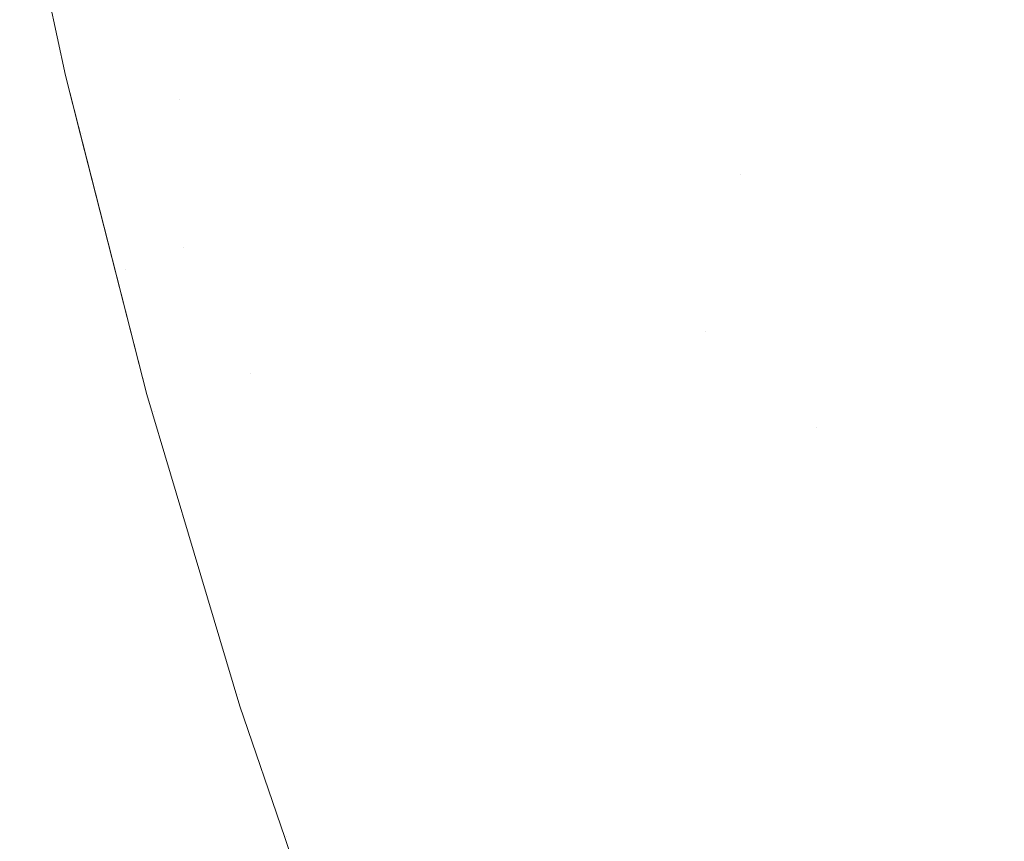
# Model space of a CAD drawing. Header units: centimetres. Extents: x -21.6 to 22.7, y 3.4 to 5.2.
# Tile 16 of 256: x -21.584 to -21.5703, y 3.4624 to 3.4738. Entities that reach past the tile are written whole.
import ezdxf

# ---------------------------------------------------------------- set-up
doc = ezdxf.new("R2010")
doc.units = ezdxf.units.CM
doc.header["$LTSCALE"] = 2.54
doc.layers.add('Lucido design-1', color=7, linetype='Continuous')

# ---------------------------------------------------------------- blocks, each defined once
blk = doc.blocks.new('Gruppo-4-1')
at = {"color": 7, "linetype": 'Continuous', "lineweight": 9}
for points, invisible_edges in [([(-21.57944, 3.477404, -1872.948903), (-21.57859, 3.477659, -1872.95174), (-21.577793, 3.474114, -1872.95174), (-21.578634, 3.473819, -1872.948903)], 15), ([(-21.57944, 3.477404, -1872.282125), (-21.580224, 3.477169, -1872.285009), (-21.57941, 3.473547, -1872.285009), (-21.578634, 3.473819, -1872.282125)], 15), ([(-21.578634, 3.473819, -1872.948903), (-21.57941, 3.473547, -1872.946019), (-21.580224, 3.477169, -1872.946019), (-21.57944, 3.477404, -1872.948903)], 15), ([(-21.580118, 3.473298, -1872.287934), (-21.57941, 3.473547, -1872.285009), (-21.580224, 3.477169, -1872.285009), (-21.58094, 3.476954, -1872.287934)], 15), ([(-21.58094, 3.476954, -1872.943094), (-21.580224, 3.477169, -1872.946019), (-21.57941, 3.473547, -1872.946019), (-21.580118, 3.473298, -1872.943094)], 15), ([(-21.58094, 3.476954, -1872.287934), (-21.581586, 3.47676, -1872.290899), (-21.580758, 3.473074, -1872.290899), (-21.580118, 3.473298, -1872.287934)], 15), ([(-21.580118, 3.473298, -1872.943094), (-21.580758, 3.473074, -1872.940129), (-21.581586, 3.47676, -1872.940129), (-21.58094, 3.476954, -1872.943094)], 15), ([(-21.581326, 3.472874, -1872.293898), (-21.580758, 3.473074, -1872.290899), (-21.581586, 3.47676, -1872.290899), (-21.582161, 3.476588, -1872.293898)], 15), ([(-21.582161, 3.476588, -1872.93713), (-21.581586, 3.47676, -1872.940129), (-21.580758, 3.473074, -1872.940129), (-21.581326, 3.472874, -1872.93713)], 15), ([(-21.570287, 3.476748, -1872.260948), (-21.571515, 3.476317, -1872.263387), (-21.570653, 3.473011, -1872.263387), (-21.569441, 3.473502, -1872.260948)], 15), ([(-21.569441, 3.473502, -1872.97008), (-21.570653, 3.473011, -1872.967641), (-21.571515, 3.476317, -1872.967641), (-21.570287, 3.476748, -1872.97008)], 15), ([(-21.582161, 3.476588, -1872.293898), (-21.582662, 3.476437, -1872.296927), (-21.581822, 3.4727, -1872.296927), (-21.581326, 3.472874, -1872.293898)], 15), ([(-21.581326, 3.472874, -1872.93713), (-21.581822, 3.4727, -1872.934101), (-21.582662, 3.476437, -1872.934101), (-21.582161, 3.476588, -1872.93713)], 15), ([(-21.582245, 3.472552, -1872.299984), (-21.581822, 3.4727, -1872.296927), (-21.582662, 3.476437, -1872.296927), (-21.583089, 3.476309, -1872.299984)], 15), ([(-21.583089, 3.476309, -1872.931044), (-21.582662, 3.476437, -1872.934101), (-21.581822, 3.4727, -1872.934101), (-21.582245, 3.472552, -1872.931044)], 15), ([(-21.583089, 3.476309, -1872.299984), (-21.58344, 3.476204, -1872.303063), (-21.582592, 3.47243, -1872.303063), (-21.582245, 3.472552, -1872.299984)], 15), ([(-21.582245, 3.472552, -1872.931044), (-21.582592, 3.47243, -1872.927965), (-21.58344, 3.476204, -1872.927965), (-21.583089, 3.476309, -1872.931044)], 15), ([(-21.571818, 3.47254, -1872.26589), (-21.570653, 3.473011, -1872.263387), (-21.571515, 3.476317, -1872.263387), (-21.572695, 3.475903, -1872.26589)], 15), ([(-21.572695, 3.475903, -1872.965138), (-21.571515, 3.476317, -1872.967641), (-21.570653, 3.473011, -1872.967641), (-21.571818, 3.47254, -1872.965138)], 15), ([(-21.583714, 3.476122, -1872.30616), (-21.58391, 3.476063, -1872.30927), (-21.583057, 3.472267, -1872.30927), (-21.582863, 3.472335, -1872.30616)], 15), ([(-21.582863, 3.472335, -1872.924868), (-21.583057, 3.472267, -1872.921758), (-21.58391, 3.476063, -1872.921758), (-21.583714, 3.476122, -1872.924868)], 15), ([(-21.582863, 3.472335, -1872.30616), (-21.582592, 3.47243, -1872.303063), (-21.58344, 3.476204, -1872.303063), (-21.583714, 3.476122, -1872.30616)], 15), ([(-21.583714, 3.476122, -1872.924868), (-21.58344, 3.476204, -1872.927965), (-21.582592, 3.47243, -1872.927965), (-21.582863, 3.472335, -1872.924868)], 15), ([(-21.584028, 3.476027, -1872.31239), (-21.584047, 3.47602, -1872.315514), (-21.58341, 3.473041, -1872.315514)], 9), ([(-21.58341, 3.473041, -1872.915514), (-21.584047, 3.47602, -1872.915514), (-21.584028, 3.476027, -1872.918638)], 10), ([(-21.584047, 3.47602, -1872.915514), (-21.58341, 3.473041, -1872.915514), (-21.58341, 3.473041, -1872.315514), (-21.584047, 3.47602, -1872.315514)], 10), ([(-21.583174, 3.472226, -1872.31239), (-21.583057, 3.472267, -1872.30927), (-21.58391, 3.476063, -1872.30927), (-21.584028, 3.476027, -1872.31239)], 15), ([(-21.584028, 3.476027, -1872.918638), (-21.58391, 3.476063, -1872.921758), (-21.583057, 3.472267, -1872.921758), (-21.583174, 3.472226, -1872.918638)], 15), ([(-21.58341, 3.473041, -1872.315514), (-21.583174, 3.472226, -1872.31239), (-21.584028, 3.476027, -1872.31239)], 11), ([(-21.584028, 3.476027, -1872.918638), (-21.583174, 3.472226, -1872.918638), (-21.58341, 3.473041, -1872.915514)], 11), ([(-21.572695, 3.475903, -1872.26589), (-21.573826, 3.475506, -1872.268455), (-21.572934, 3.472088, -1872.268455), (-21.571818, 3.47254, -1872.26589)], 15), ([(-21.571818, 3.47254, -1872.965138), (-21.572934, 3.472088, -1872.962573), (-21.573826, 3.475506, -1872.962573), (-21.572695, 3.475903, -1872.965138)], 15), ([(-21.573998, 3.471658, -1872.27108), (-21.572934, 3.472088, -1872.268455), (-21.573826, 3.475506, -1872.268455), (-21.574903, 3.475128, -1872.27108)], 15), ([(-21.574903, 3.475128, -1872.959948), (-21.573826, 3.475506, -1872.962573), (-21.572934, 3.472088, -1872.962573), (-21.573998, 3.471658, -1872.959948)], 15), ([(-21.574903, 3.475128, -1872.27108), (-21.575925, 3.474769, -1872.273762), (-21.575007, 3.471249, -1872.273762), (-21.573998, 3.471658, -1872.27108)], 15), ([(-21.573998, 3.471658, -1872.959948), (-21.575007, 3.471249, -1872.957266), (-21.575925, 3.474769, -1872.957266), (-21.574903, 3.475128, -1872.959948)], 15), ([(-21.575959, 3.470864, -1872.276499), (-21.575007, 3.471249, -1872.273762), (-21.575925, 3.474769, -1872.273762), (-21.576889, 3.474431, -1872.276499)], 15), ([(-21.576889, 3.474431, -1872.954529), (-21.575925, 3.474769, -1872.957266), (-21.575007, 3.471249, -1872.957266), (-21.575959, 3.470864, -1872.954529)], 15), ([(-21.576889, 3.474431, -1872.276499), (-21.577793, 3.474114, -1872.279288), (-21.576851, 3.470503, -1872.279288), (-21.575959, 3.470864, -1872.276499)], 15), ([(-21.575959, 3.470864, -1872.954529), (-21.576851, 3.470503, -1872.95174), (-21.577793, 3.474114, -1872.95174), (-21.576889, 3.474431, -1872.954529)], 15), ([(-21.577681, 3.470167, -1872.282125), (-21.576851, 3.470503, -1872.279288), (-21.577793, 3.474114, -1872.279288), (-21.578634, 3.473819, -1872.282125)], 15), ([(-21.578634, 3.473819, -1872.948903), (-21.577793, 3.474114, -1872.95174), (-21.576851, 3.470503, -1872.95174), (-21.577681, 3.470167, -1872.948903)], 15), ([(-21.578634, 3.473819, -1872.282125), (-21.57941, 3.473547, -1872.285009), (-21.578447, 3.469857, -1872.285009), (-21.577681, 3.470167, -1872.282125)], 15), ([(-21.577681, 3.470167, -1872.948903), (-21.578447, 3.469857, -1872.946019), (-21.57941, 3.473547, -1872.946019), (-21.578634, 3.473819, -1872.948903)], 15), ([(-21.579147, 3.469574, -1872.287934), (-21.578447, 3.469857, -1872.285009), (-21.57941, 3.473547, -1872.285009), (-21.580118, 3.473298, -1872.287934)], 15), ([(-21.580118, 3.473298, -1872.943094), (-21.57941, 3.473547, -1872.946019), (-21.578447, 3.469857, -1872.946019), (-21.579147, 3.469574, -1872.943094)], 15), ([(-21.569441, 3.473502, -1872.260948), (-21.570653, 3.473011, -1872.263387), (-21.569649, 3.469653, -1872.263387), (-21.568455, 3.470204, -1872.260948)], 15), ([(-21.568455, 3.470204, -1872.97008), (-21.569649, 3.469653, -1872.967641), (-21.570653, 3.473011, -1872.967641), (-21.569441, 3.473502, -1872.97008)], 15), ([(-21.580118, 3.473298, -1872.287934), (-21.580758, 3.473074, -1872.290899), (-21.579778, 3.469319, -1872.290899), (-21.579147, 3.469574, -1872.287934)], 15), ([(-21.579147, 3.469574, -1872.943094), (-21.579778, 3.469319, -1872.940129), (-21.580758, 3.473074, -1872.940129), (-21.580118, 3.473298, -1872.943094)], 15), ([(-21.58341, 3.473041, -1872.315514), (-21.583199, 3.472215, -1872.315514), (-21.583174, 3.472226, -1872.31239)], 10), ([(-21.58341, 3.473041, -1872.915514), (-21.582274, 3.468594, -1872.915514), (-21.582274, 3.468594, -1872.315514), (-21.583199, 3.472215, -1872.315514)], 10), ([(-21.583199, 3.472215, -1872.315514), (-21.58341, 3.473041, -1872.315514), (-21.58341, 3.473041, -1872.915514)], 10), ([(-21.582274, 3.468594, -1872.915514), (-21.58341, 3.473041, -1872.915514), (-21.583174, 3.472226, -1872.918638)], 10), ([(-21.58034, 3.469092, -1872.293898), (-21.579778, 3.469319, -1872.290899), (-21.580758, 3.473074, -1872.290899), (-21.581326, 3.472874, -1872.293898)], 15), ([(-21.581326, 3.472874, -1872.93713), (-21.580758, 3.473074, -1872.940129), (-21.579778, 3.469319, -1872.940129), (-21.58034, 3.469092, -1872.93713)], 15), ([(-21.570797, 3.469123, -1872.26589), (-21.569649, 3.469653, -1872.263387), (-21.570653, 3.473011, -1872.263387), (-21.571818, 3.47254, -1872.26589)], 15), ([(-21.571818, 3.47254, -1872.965138), (-21.570653, 3.473011, -1872.967641), (-21.569649, 3.469653, -1872.967641), (-21.570797, 3.469123, -1872.965138)], 15), ([(-21.581326, 3.472874, -1872.293898), (-21.581822, 3.4727, -1872.296927), (-21.58083, 3.468894, -1872.296927), (-21.58034, 3.469092, -1872.293898)], 15), ([(-21.58034, 3.469092, -1872.93713), (-21.58083, 3.468894, -1872.934101), (-21.581822, 3.4727, -1872.934101), (-21.581326, 3.472874, -1872.93713)], 15), ([(-21.581822, 3.4727, -1872.296927), (-21.582245, 3.472552, -1872.299984), (-21.581765, 3.470647, -1872.299984)], 11), ([(-21.581765, 3.470647, -1872.931044), (-21.582245, 3.472552, -1872.931044), (-21.581822, 3.4727, -1872.934101)], 11), ([(-21.581765, 3.470647, -1872.299984), (-21.58083, 3.468894, -1872.296927), (-21.581822, 3.4727, -1872.296927)], 11), ([(-21.581822, 3.4727, -1872.934101), (-21.58083, 3.468894, -1872.934101), (-21.581765, 3.470647, -1872.931044)], 11), ([(-21.581765, 3.470647, -1872.299984), (-21.582245, 3.472552, -1872.299984), (-21.582592, 3.47243, -1872.303063), (-21.582111, 3.470516, -1872.303063)], 15), ([(-21.582111, 3.470516, -1872.927965), (-21.582592, 3.47243, -1872.927965), (-21.582245, 3.472552, -1872.931044), (-21.581765, 3.470647, -1872.931044)], 15), ([(-21.571818, 3.47254, -1872.26589), (-21.572934, 3.472088, -1872.268455), (-21.571896, 3.468616, -1872.268455), (-21.570797, 3.469123, -1872.26589)], 15), ([(-21.570797, 3.469123, -1872.965138), (-21.571896, 3.468616, -1872.962573), (-21.572934, 3.472088, -1872.962573), (-21.571818, 3.47254, -1872.965138)], 15), ([(-21.582111, 3.470516, -1872.303063), (-21.582592, 3.47243, -1872.303063), (-21.582863, 3.472335, -1872.30616), (-21.58238, 3.470415, -1872.30616)], 15), ([(-21.58238, 3.470415, -1872.924868), (-21.582863, 3.472335, -1872.924868), (-21.582592, 3.47243, -1872.927965), (-21.582111, 3.470516, -1872.927965)], 15), ([(-21.582573, 3.470342, -1872.30927), (-21.583057, 3.472267, -1872.30927), (-21.583174, 3.472226, -1872.31239)], 11), ([(-21.583174, 3.472226, -1872.918638), (-21.583057, 3.472267, -1872.921758), (-21.582573, 3.470342, -1872.921758)], 11), ([(-21.58238, 3.470415, -1872.30616), (-21.582863, 3.472335, -1872.30616), (-21.583057, 3.472267, -1872.30927), (-21.582573, 3.470342, -1872.30927)], 15), ([(-21.582573, 3.470342, -1872.921758), (-21.583057, 3.472267, -1872.921758), (-21.582863, 3.472335, -1872.924868), (-21.58238, 3.470415, -1872.924868)], 15), ([(-21.583174, 3.472226, -1872.31239), (-21.583199, 3.472215, -1872.315514), (-21.582274, 3.468594, -1872.315514), (-21.582164, 3.468354, -1872.31239)], 13), ([(-21.582573, 3.470342, -1872.30927), (-21.583174, 3.472226, -1872.31239), (-21.582164, 3.468354, -1872.31239)], 11), ([(-21.582164, 3.468354, -1872.918638), (-21.583174, 3.472226, -1872.918638), (-21.582573, 3.470342, -1872.921758)], 11), ([(-21.583174, 3.472226, -1872.918638), (-21.582164, 3.468354, -1872.918638), (-21.582274, 3.468594, -1872.915514)], 11), ([(-21.572944, 3.468132, -1872.27108), (-21.571896, 3.468616, -1872.268455), (-21.572934, 3.472088, -1872.268455), (-21.573998, 3.471658, -1872.27108)], 15), ([(-21.573998, 3.471658, -1872.959948), (-21.572934, 3.472088, -1872.962573), (-21.571896, 3.468616, -1872.962573), (-21.572944, 3.468132, -1872.959948)], 15), ([(-21.573998, 3.471658, -1872.27108), (-21.575007, 3.471249, -1872.273762), (-21.574492, 3.469468, -1872.273762)], 11), ([(-21.574492, 3.469468, -1872.957266), (-21.575007, 3.471249, -1872.957266), (-21.573998, 3.471658, -1872.959948)], 11), ([(-21.574492, 3.469468, -1872.273762), (-21.572944, 3.468132, -1872.27108), (-21.573998, 3.471658, -1872.27108)], 11), ([(-21.573998, 3.471658, -1872.959948), (-21.572944, 3.468132, -1872.959948), (-21.574492, 3.469468, -1872.957266)], 11), ([(-21.574492, 3.469468, -1872.273762), (-21.575007, 3.471249, -1872.273762), (-21.575959, 3.470864, -1872.276499), (-21.575437, 3.469059, -1872.276499)], 15), ([(-21.575437, 3.469059, -1872.954529), (-21.575959, 3.470864, -1872.954529), (-21.575007, 3.471249, -1872.957266), (-21.574492, 3.469468, -1872.957266)], 15), ([(-21.575437, 3.469059, -1872.276499), (-21.575959, 3.470864, -1872.276499), (-21.576851, 3.470503, -1872.279288), (-21.576323, 3.468676, -1872.279288)], 15), ([(-21.576323, 3.468676, -1872.95174), (-21.576851, 3.470503, -1872.95174), (-21.575959, 3.470864, -1872.954529), (-21.575437, 3.469059, -1872.954529)], 15), ([(-21.582111, 3.470516, -1872.303063), (-21.581589, 3.468586, -1872.303063), (-21.581247, 3.468725, -1872.299984), (-21.581765, 3.470647, -1872.299984)], 15), ([(-21.581765, 3.470647, -1872.931044), (-21.581247, 3.468725, -1872.931044), (-21.581589, 3.468586, -1872.927965), (-21.582111, 3.470516, -1872.927965)], 15), ([(-21.581765, 3.470647, -1872.299984), (-21.581247, 3.468725, -1872.299984), (-21.58083, 3.468894, -1872.296927)], 11), ([(-21.58083, 3.468894, -1872.934101), (-21.581247, 3.468725, -1872.931044), (-21.581765, 3.470647, -1872.931044)], 11), ([(-21.58238, 3.470415, -1872.30616), (-21.581857, 3.468478, -1872.30616), (-21.581589, 3.468586, -1872.303063), (-21.582111, 3.470516, -1872.303063)], 15), ([(-21.582111, 3.470516, -1872.927965), (-21.581589, 3.468586, -1872.927965), (-21.581857, 3.468478, -1872.924868), (-21.58238, 3.470415, -1872.924868)], 15), ([(-21.576323, 3.468676, -1872.279288), (-21.576851, 3.470503, -1872.279288), (-21.577681, 3.470167, -1872.282125), (-21.577147, 3.468319, -1872.282125)], 15), ([(-21.577147, 3.468319, -1872.948903), (-21.577681, 3.470167, -1872.948903), (-21.576851, 3.470503, -1872.95174), (-21.576323, 3.468676, -1872.95174)], 15), ([(-21.582573, 3.470342, -1872.30927), (-21.582049, 3.4684, -1872.30927), (-21.581857, 3.468478, -1872.30616), (-21.58238, 3.470415, -1872.30616)], 15), ([(-21.58238, 3.470415, -1872.924868), (-21.581857, 3.468478, -1872.924868), (-21.582049, 3.4684, -1872.921758), (-21.582573, 3.470342, -1872.921758)], 15), ([(-21.582164, 3.468354, -1872.31239), (-21.582049, 3.4684, -1872.30927), (-21.582573, 3.470342, -1872.30927)], 11), ([(-21.582573, 3.470342, -1872.921758), (-21.582049, 3.4684, -1872.921758), (-21.582164, 3.468354, -1872.918638)], 11), ([(-21.577147, 3.468319, -1872.282125), (-21.577681, 3.470167, -1872.282125), (-21.578447, 3.469857, -1872.285009), (-21.577908, 3.46799, -1872.285009)], 15), ([(-21.577908, 3.46799, -1872.946019), (-21.578447, 3.469857, -1872.946019), (-21.577681, 3.470167, -1872.948903), (-21.577147, 3.468319, -1872.948903)], 15), ([(-21.577908, 3.46799, -1872.285009), (-21.578447, 3.469857, -1872.285009), (-21.579147, 3.469574, -1872.287934), (-21.578602, 3.46769, -1872.287934)], 15), ([(-21.578602, 3.46769, -1872.943094), (-21.579147, 3.469574, -1872.943094), (-21.578447, 3.469857, -1872.946019), (-21.577908, 3.46799, -1872.946019)], 15), ([(-21.569091, 3.467957, -1872.263387), (-21.569649, 3.469653, -1872.263387), (-21.570797, 3.469123, -1872.26589), (-21.570229, 3.467398, -1872.26589)], 15), ([(-21.570229, 3.467398, -1872.965138), (-21.570797, 3.469123, -1872.965138), (-21.569649, 3.469653, -1872.967641), (-21.569091, 3.467957, -1872.967641)], 15), ([(-21.578602, 3.46769, -1872.287934), (-21.579147, 3.469574, -1872.287934), (-21.579778, 3.469319, -1872.290899), (-21.579229, 3.467419, -1872.290899)], 15), ([(-21.579229, 3.467419, -1872.940129), (-21.579778, 3.469319, -1872.940129), (-21.579147, 3.469574, -1872.943094), (-21.578602, 3.46769, -1872.943094)], 15), ([(-21.575437, 3.469059, -1872.276499), (-21.574876, 3.467241, -1872.276499), (-21.573938, 3.467674, -1872.273762), (-21.574492, 3.469468, -1872.273762)], 15), ([(-21.574492, 3.469468, -1872.957266), (-21.573938, 3.467674, -1872.957266), (-21.574876, 3.467241, -1872.954529), (-21.575437, 3.469059, -1872.954529)], 15), ([(-21.574492, 3.469468, -1872.273762), (-21.573938, 3.467674, -1872.273762), (-21.572944, 3.468132, -1872.27108)], 11), ([(-21.572944, 3.468132, -1872.959948), (-21.573938, 3.467674, -1872.957266), (-21.574492, 3.469468, -1872.957266)], 11), ([(-21.579229, 3.467419, -1872.290899), (-21.579778, 3.469319, -1872.290899), (-21.58034, 3.469092, -1872.293898), (-21.579786, 3.467178, -1872.293898)], 15), ([(-21.579786, 3.467178, -1872.93713), (-21.58034, 3.469092, -1872.93713), (-21.579778, 3.469319, -1872.940129), (-21.579229, 3.467419, -1872.940129)], 15), ([(-21.570229, 3.467398, -1872.26589), (-21.570797, 3.469123, -1872.26589), (-21.571896, 3.468616, -1872.268455), (-21.571319, 3.466862, -1872.268455)], 15), ([(-21.571319, 3.466862, -1872.962573), (-21.571896, 3.468616, -1872.962573), (-21.570797, 3.469123, -1872.965138), (-21.570229, 3.467398, -1872.965138)], 15), ([(-21.579786, 3.467178, -1872.293898), (-21.58034, 3.469092, -1872.293898), (-21.58083, 3.468894, -1872.296927), (-21.580273, 3.466967, -1872.296927)], 15), ([(-21.580273, 3.466967, -1872.934101), (-21.58083, 3.468894, -1872.934101), (-21.58034, 3.469092, -1872.93713), (-21.579786, 3.467178, -1872.93713)], 15), ([(-21.576323, 3.468676, -1872.279288), (-21.575755, 3.466835, -1872.279288), (-21.574876, 3.467241, -1872.276499), (-21.575437, 3.469059, -1872.276499)], 15), ([(-21.575437, 3.469059, -1872.954529), (-21.574876, 3.467241, -1872.954529), (-21.575755, 3.466835, -1872.95174), (-21.576323, 3.468676, -1872.95174)], 15), ([(-21.580273, 3.466967, -1872.296927), (-21.58083, 3.468894, -1872.296927), (-21.581247, 3.468725, -1872.299984), (-21.580687, 3.466788, -1872.299984)], 15), ([(-21.580687, 3.466788, -1872.931044), (-21.581247, 3.468725, -1872.931044), (-21.58083, 3.468894, -1872.934101), (-21.580273, 3.466967, -1872.934101)], 15), ([(-21.580687, 3.466788, -1872.299984), (-21.581247, 3.468725, -1872.299984), (-21.581589, 3.468586, -1872.303063), (-21.581027, 3.466641, -1872.303063)], 15), ([(-21.581027, 3.466641, -1872.927965), (-21.581589, 3.468586, -1872.927965), (-21.581247, 3.468725, -1872.931044), (-21.580687, 3.466788, -1872.931044)], 15), ([(-21.581597, 3.466394, -1872.31239), (-21.582164, 3.468354, -1872.31239), (-21.582274, 3.468594, -1872.315514), (-21.581614, 3.466384, -1872.315514)], 11), ([(-21.581614, 3.466384, -1872.315514), (-21.582274, 3.468594, -1872.315514), (-21.582274, 3.468594, -1872.915514), (-21.581614, 3.466384, -1872.915514)], 10), ([(-21.581614, 3.466384, -1872.915514), (-21.582274, 3.468594, -1872.915514), (-21.582164, 3.468354, -1872.918638), (-21.581597, 3.466394, -1872.918638)], 14), ([(-21.581027, 3.466641, -1872.303063), (-21.581589, 3.468586, -1872.303063), (-21.581857, 3.468478, -1872.30616), (-21.581293, 3.466526, -1872.30616)], 15), ([(-21.581293, 3.466526, -1872.924868), (-21.581857, 3.468478, -1872.924868), (-21.581589, 3.468586, -1872.927965), (-21.581027, 3.466641, -1872.927965)], 15), ([(-21.577147, 3.468319, -1872.282125), (-21.576572, 3.466458, -1872.282125), (-21.575755, 3.466835, -1872.279288), (-21.576323, 3.468676, -1872.279288)], 15), ([(-21.576323, 3.468676, -1872.95174), (-21.575755, 3.466835, -1872.95174), (-21.576572, 3.466458, -1872.948903), (-21.577147, 3.468319, -1872.948903)], 15), ([(-21.571319, 3.466862, -1872.268455), (-21.571896, 3.468616, -1872.268455), (-21.572944, 3.468132, -1872.27108), (-21.572358, 3.466352, -1872.27108)], 15), ([(-21.572358, 3.466352, -1872.959948), (-21.572944, 3.468132, -1872.959948), (-21.571896, 3.468616, -1872.962573), (-21.571319, 3.466862, -1872.962573)], 15), ([(-21.581293, 3.466526, -1872.30616), (-21.581857, 3.468478, -1872.30616), (-21.582049, 3.4684, -1872.30927), (-21.581483, 3.466444, -1872.30927)], 15), ([(-21.581483, 3.466444, -1872.921758), (-21.582049, 3.4684, -1872.921758), (-21.581857, 3.468478, -1872.924868), (-21.581293, 3.466526, -1872.924868)], 15), ([(-21.581483, 3.466444, -1872.30927), (-21.582049, 3.4684, -1872.30927), (-21.582164, 3.468354, -1872.31239), (-21.581597, 3.466394, -1872.31239)], 15), ([(-21.581597, 3.466394, -1872.918638), (-21.582164, 3.468354, -1872.918638), (-21.582049, 3.4684, -1872.921758), (-21.581483, 3.466444, -1872.921758)], 15), ([(-21.577908, 3.46799, -1872.285009), (-21.577327, 3.46611, -1872.285009), (-21.576572, 3.466458, -1872.282125), (-21.577147, 3.468319, -1872.282125)], 15), ([(-21.577147, 3.468319, -1872.948903), (-21.576572, 3.466458, -1872.948903), (-21.577327, 3.46611, -1872.946019), (-21.577908, 3.46799, -1872.946019)], 15), ([(-21.572358, 3.466352, -1872.27108), (-21.572944, 3.468132, -1872.27108), (-21.573938, 3.467674, -1872.273762), (-21.573344, 3.465868, -1872.273762)], 15), ([(-21.573344, 3.465868, -1872.957266), (-21.573938, 3.467674, -1872.957266), (-21.572944, 3.468132, -1872.959948), (-21.572358, 3.466352, -1872.959948)], 15), ([(-21.578602, 3.46769, -1872.287934), (-21.578016, 3.465792, -1872.287934), (-21.577327, 3.46611, -1872.285009), (-21.577908, 3.46799, -1872.285009)], 15), ([(-21.577908, 3.46799, -1872.946019), (-21.577327, 3.46611, -1872.946019), (-21.578016, 3.465792, -1872.943094), (-21.578602, 3.46769, -1872.943094)], 15), ([(-21.579229, 3.467419, -1872.290899), (-21.578638, 3.465505, -1872.290899), (-21.578016, 3.465792, -1872.287934), (-21.578602, 3.46769, -1872.287934)], 15), ([(-21.578602, 3.46769, -1872.943094), (-21.578016, 3.465792, -1872.943094), (-21.578638, 3.465505, -1872.940129), (-21.579229, 3.467419, -1872.940129)], 15), ([(-21.573344, 3.465868, -1872.273762), (-21.573938, 3.467674, -1872.273762), (-21.574876, 3.467241, -1872.276499), (-21.574274, 3.465411, -1872.276499)], 15), ([(-21.574274, 3.465411, -1872.954529), (-21.574876, 3.467241, -1872.954529), (-21.573938, 3.467674, -1872.957266), (-21.573344, 3.465868, -1872.957266)], 15), ([(-21.579786, 3.467178, -1872.293898), (-21.579191, 3.46525, -1872.293898), (-21.578638, 3.465505, -1872.290899), (-21.579229, 3.467419, -1872.290899)], 15), ([(-21.579229, 3.467419, -1872.940129), (-21.578638, 3.465505, -1872.940129), (-21.579191, 3.46525, -1872.93713), (-21.579786, 3.467178, -1872.93713)], 15), ([(-21.571319, 3.466862, -1872.268455), (-21.570702, 3.465099, -1872.268455), (-21.569622, 3.465662, -1872.26589), (-21.570229, 3.467398, -1872.26589)], 15), ([(-21.570229, 3.467398, -1872.965138), (-21.569622, 3.465662, -1872.965138), (-21.570702, 3.465099, -1872.962573), (-21.571319, 3.466862, -1872.962573)], 15), ([(-21.580273, 3.466967, -1872.296927), (-21.579674, 3.465027, -1872.296927), (-21.579191, 3.46525, -1872.293898), (-21.579786, 3.467178, -1872.293898)], 15), ([(-21.579786, 3.467178, -1872.93713), (-21.579191, 3.46525, -1872.93713), (-21.579674, 3.465027, -1872.934101), (-21.580273, 3.466967, -1872.934101)], 15), ([(-21.574274, 3.465411, -1872.276499), (-21.574876, 3.467241, -1872.276499), (-21.575755, 3.466835, -1872.279288), (-21.575145, 3.464983, -1872.279288)], 15), ([(-21.575145, 3.464983, -1872.95174), (-21.575755, 3.466835, -1872.95174), (-21.574876, 3.467241, -1872.954529), (-21.574274, 3.465411, -1872.954529)], 15), ([(-21.580687, 3.466788, -1872.299984), (-21.580084, 3.464837, -1872.299984), (-21.579674, 3.465027, -1872.296927), (-21.580273, 3.466967, -1872.296927)], 15), ([(-21.580273, 3.466967, -1872.934101), (-21.579674, 3.465027, -1872.934101), (-21.580084, 3.464837, -1872.931044), (-21.580687, 3.466788, -1872.931044)], 15), ([(-21.581027, 3.466641, -1872.303063), (-21.580422, 3.464682, -1872.303063), (-21.580084, 3.464837, -1872.299984), (-21.580687, 3.466788, -1872.299984)], 15), ([(-21.580687, 3.466788, -1872.931044), (-21.580084, 3.464837, -1872.931044), (-21.580422, 3.464682, -1872.927965), (-21.581027, 3.466641, -1872.927965)], 15), ([(-21.575145, 3.464983, -1872.279288), (-21.575755, 3.466835, -1872.279288), (-21.576572, 3.466458, -1872.282125), (-21.575956, 3.464585, -1872.282125)], 15), ([(-21.575956, 3.464585, -1872.948903), (-21.576572, 3.466458, -1872.948903), (-21.575755, 3.466835, -1872.95174), (-21.575145, 3.464983, -1872.95174)], 15), ([(-21.572358, 3.466352, -1872.27108), (-21.571732, 3.464561, -1872.27108), (-21.570702, 3.465099, -1872.268455), (-21.571319, 3.466862, -1872.268455)], 15), ([(-21.571319, 3.466862, -1872.962573), (-21.570702, 3.465099, -1872.962573), (-21.571732, 3.464561, -1872.959948), (-21.572358, 3.466352, -1872.959948)], 15), ([(-21.581293, 3.466526, -1872.30616), (-21.580686, 3.46456, -1872.30616), (-21.580422, 3.464682, -1872.303063), (-21.581027, 3.466641, -1872.303063)], 15), ([(-21.581027, 3.466641, -1872.927965), (-21.580422, 3.464682, -1872.927965), (-21.580686, 3.46456, -1872.924868), (-21.581293, 3.466526, -1872.924868)], 15), ([(-21.581483, 3.466444, -1872.30927), (-21.580874, 3.464473, -1872.30927), (-21.580686, 3.46456, -1872.30616), (-21.581293, 3.466526, -1872.30616)], 15), ([(-21.581293, 3.466526, -1872.924868), (-21.580686, 3.46456, -1872.924868), (-21.580874, 3.464473, -1872.921758), (-21.581483, 3.466444, -1872.921758)], 15), ([(-21.580988, 3.46442, -1872.31239), (-21.581597, 3.466394, -1872.31239), (-21.581614, 3.466384, -1872.315514)], 11), ([(-21.581614, 3.466384, -1872.915514), (-21.581597, 3.466394, -1872.918638), (-21.580988, 3.46442, -1872.918638)], 11), ([(-21.581614, 3.466384, -1872.315514), (-21.580977, 3.464251, -1872.315514), (-21.580988, 3.46442, -1872.31239)], 10), ([(-21.581614, 3.466384, -1872.915514), (-21.580977, 3.464251, -1872.915514), (-21.580977, 3.464251, -1872.315514), (-21.581614, 3.466384, -1872.315514)], 10), ([(-21.580988, 3.46442, -1872.918638), (-21.580977, 3.464251, -1872.915514), (-21.581614, 3.466384, -1872.915514)], 9), ([(-21.581597, 3.466394, -1872.31239), (-21.580988, 3.46442, -1872.31239), (-21.580874, 3.464473, -1872.30927), (-21.581483, 3.466444, -1872.30927)], 15), ([(-21.581483, 3.466444, -1872.921758), (-21.580874, 3.464473, -1872.921758), (-21.580988, 3.46442, -1872.918638), (-21.581597, 3.466394, -1872.918638)], 15), ([(-21.575956, 3.464585, -1872.282125), (-21.576572, 3.466458, -1872.282125), (-21.577327, 3.46611, -1872.285009), (-21.576704, 3.464217, -1872.285009)], 15), ([(-21.576704, 3.464217, -1872.946019), (-21.577327, 3.46611, -1872.946019), (-21.576572, 3.466458, -1872.948903), (-21.575956, 3.464585, -1872.948903)], 15), ([(-21.573344, 3.465868, -1872.273762), (-21.572709, 3.464051, -1872.273762), (-21.571732, 3.464561, -1872.27108), (-21.572358, 3.466352, -1872.27108)], 15), ([(-21.572358, 3.466352, -1872.959948), (-21.571732, 3.464561, -1872.959948), (-21.572709, 3.464051, -1872.957266), (-21.573344, 3.465868, -1872.957266)], 15), ([(-21.576704, 3.464217, -1872.285009), (-21.577327, 3.46611, -1872.285009), (-21.578016, 3.465792, -1872.287934), (-21.577388, 3.463881, -1872.287934)], 15), ([(-21.577388, 3.463881, -1872.943094), (-21.578016, 3.465792, -1872.943094), (-21.577327, 3.46611, -1872.946019), (-21.576704, 3.464217, -1872.946019)], 15), ([(-21.574274, 3.465411, -1872.276499), (-21.57363, 3.463571, -1872.276499), (-21.572709, 3.464051, -1872.273762), (-21.573344, 3.465868, -1872.273762)], 15), ([(-21.573344, 3.465868, -1872.957266), (-21.572709, 3.464051, -1872.957266), (-21.57363, 3.463571, -1872.954529), (-21.574274, 3.465411, -1872.954529)], 15), ([(-21.577388, 3.463881, -1872.287934), (-21.578016, 3.465792, -1872.287934), (-21.578638, 3.465505, -1872.290899), (-21.578004, 3.463579, -1872.290899)], 15), ([(-21.578004, 3.463579, -1872.940129), (-21.578638, 3.465505, -1872.940129), (-21.578016, 3.465792, -1872.943094), (-21.577388, 3.463881, -1872.943094)], 15), ([(-21.568974, 3.463919, -1872.26589), (-21.569622, 3.465662, -1872.26589), (-21.570702, 3.465099, -1872.268455), (-21.570044, 3.463326, -1872.268455)], 15), ([(-21.570044, 3.463326, -1872.962573), (-21.570702, 3.465099, -1872.962573), (-21.569622, 3.465662, -1872.965138), (-21.568974, 3.463919, -1872.965138)], 15), ([(-21.578004, 3.463579, -1872.290899), (-21.578638, 3.465505, -1872.290899), (-21.579191, 3.46525, -1872.293898), (-21.578553, 3.463309, -1872.293898)], 15), ([(-21.578553, 3.463309, -1872.93713), (-21.579191, 3.46525, -1872.93713), (-21.578638, 3.465505, -1872.940129), (-21.578004, 3.463579, -1872.940129)], 15), ([(-21.575145, 3.464983, -1872.279288), (-21.574493, 3.46312, -1872.279288), (-21.57363, 3.463571, -1872.276499), (-21.574274, 3.465411, -1872.276499)], 15), ([(-21.574274, 3.465411, -1872.954529), (-21.57363, 3.463571, -1872.954529), (-21.574493, 3.46312, -1872.95174), (-21.575145, 3.464983, -1872.95174)], 15), ([(-21.578553, 3.463309, -1872.293898), (-21.579191, 3.46525, -1872.293898), (-21.579674, 3.465027, -1872.296927), (-21.579031, 3.463074, -1872.296927)], 15), ([(-21.579031, 3.463074, -1872.934101), (-21.579674, 3.465027, -1872.934101), (-21.579191, 3.46525, -1872.93713), (-21.578553, 3.463309, -1872.93713)], 15), ([(-21.579031, 3.463074, -1872.296927), (-21.579674, 3.465027, -1872.296927), (-21.580084, 3.464837, -1872.299984), (-21.579438, 3.462874, -1872.299984)], 15), ([(-21.579438, 3.462874, -1872.931044), (-21.580084, 3.464837, -1872.931044), (-21.579674, 3.465027, -1872.934101), (-21.579031, 3.463074, -1872.934101)], 15), ([(-21.575956, 3.464585, -1872.282125), (-21.575297, 3.462701, -1872.282125), (-21.574493, 3.46312, -1872.279288), (-21.575145, 3.464983, -1872.279288)], 15), ([(-21.575145, 3.464983, -1872.95174), (-21.574493, 3.46312, -1872.95174), (-21.575297, 3.462701, -1872.948903), (-21.575956, 3.464585, -1872.948903)], 15), ([(-21.570044, 3.463326, -1872.268455), (-21.570702, 3.465099, -1872.268455), (-21.571732, 3.464561, -1872.27108), (-21.571063, 3.462762, -1872.27108)], 15), ([(-21.571063, 3.462762, -1872.959948), (-21.571732, 3.464561, -1872.959948), (-21.570702, 3.465099, -1872.962573), (-21.570044, 3.463326, -1872.962573)], 15), ([(-21.579438, 3.462874, -1872.299984), (-21.580084, 3.464837, -1872.299984), (-21.580422, 3.464682, -1872.303063), (-21.579773, 3.46271, -1872.303063)], 15), ([(-21.579773, 3.46271, -1872.927965), (-21.580422, 3.464682, -1872.927965), (-21.580084, 3.464837, -1872.931044), (-21.579438, 3.462874, -1872.931044)], 15), ([(-21.579773, 3.46271, -1872.303063), (-21.580422, 3.464682, -1872.303063), (-21.580686, 3.46456, -1872.30616), (-21.580035, 3.462581, -1872.30616)], 15), ([(-21.580035, 3.462581, -1872.924868), (-21.580686, 3.46456, -1872.924868), (-21.580422, 3.464682, -1872.927965), (-21.579773, 3.46271, -1872.927965)], 15), ([(-21.576704, 3.464217, -1872.285009), (-21.576038, 3.462314, -1872.285009), (-21.575297, 3.462701, -1872.282125), (-21.575956, 3.464585, -1872.282125)], 15), ([(-21.575956, 3.464585, -1872.948903), (-21.575297, 3.462701, -1872.948903), (-21.576038, 3.462314, -1872.946019), (-21.576704, 3.464217, -1872.946019)], 15), ([(-21.580222, 3.462489, -1872.30927), (-21.580874, 3.464473, -1872.30927), (-21.580988, 3.46442, -1872.31239), (-21.580334, 3.462434, -1872.31239)], 15), ([(-21.580334, 3.462434, -1872.918638), (-21.580988, 3.46442, -1872.918638), (-21.580874, 3.464473, -1872.921758), (-21.580222, 3.462489, -1872.921758)], 15), ([(-21.580035, 3.462581, -1872.30616), (-21.580686, 3.46456, -1872.30616), (-21.580874, 3.464473, -1872.30927), (-21.580222, 3.462489, -1872.30927)], 15), ([(-21.580222, 3.462489, -1872.921758), (-21.580874, 3.464473, -1872.921758), (-21.580686, 3.46456, -1872.924868), (-21.580035, 3.462581, -1872.924868)], 15), ([(-21.571063, 3.462762, -1872.27108), (-21.571732, 3.464561, -1872.27108), (-21.572709, 3.464051, -1872.273762), (-21.572031, 3.462226, -1872.273762)], 15), ([(-21.572031, 3.462226, -1872.957266), (-21.572709, 3.464051, -1872.957266), (-21.571732, 3.464561, -1872.959948), (-21.571063, 3.462762, -1872.959948)], 15), ([(-21.580334, 3.462434, -1872.31239), (-21.580988, 3.46442, -1872.31239), (-21.580977, 3.464251, -1872.315514)], 11), ([(-21.580977, 3.464251, -1872.915514), (-21.580988, 3.46442, -1872.918638), (-21.580334, 3.462434, -1872.918638)], 11), ([(-21.580977, 3.464251, -1872.315514), (-21.580351, 3.462423, -1872.315514), (-21.580334, 3.462434, -1872.31239)], 10), ([(-21.580351, 3.462423, -1872.315514), (-21.580977, 3.464251, -1872.315514), (-21.580977, 3.464251, -1872.915514), (-21.580351, 3.462423, -1872.915514)], 10), ([(-21.580334, 3.462434, -1872.918638), (-21.580351, 3.462423, -1872.915514), (-21.580977, 3.464251, -1872.915514)], 9), ([(-21.577388, 3.463881, -1872.287934), (-21.576715, 3.46196, -1872.287934), (-21.576038, 3.462314, -1872.285009), (-21.576704, 3.464217, -1872.285009)], 15), ([(-21.576704, 3.464217, -1872.946019), (-21.576038, 3.462314, -1872.946019), (-21.576715, 3.46196, -1872.943094), (-21.577388, 3.463881, -1872.943094)], 15), ([(-21.572031, 3.462226, -1872.273762), (-21.572709, 3.464051, -1872.273762), (-21.57363, 3.463571, -1872.276499), (-21.572943, 3.461721, -1872.276499)], 15), ([(-21.572943, 3.461721, -1872.954529), (-21.57363, 3.463571, -1872.954529), (-21.572709, 3.464051, -1872.957266), (-21.572031, 3.462226, -1872.957266)], 15), ([(-21.578004, 3.463579, -1872.290899), (-21.577327, 3.461641, -1872.290899), (-21.576715, 3.46196, -1872.287934), (-21.577388, 3.463881, -1872.287934)], 15), ([(-21.577388, 3.463881, -1872.943094), (-21.576715, 3.46196, -1872.943094), (-21.577327, 3.461641, -1872.940129), (-21.578004, 3.463579, -1872.940129)], 15), ([(-21.578553, 3.463309, -1872.293898), (-21.57787, 3.461358, -1872.293898), (-21.577327, 3.461641, -1872.290899), (-21.578004, 3.463579, -1872.290899)], 15), ([(-21.578004, 3.463579, -1872.940129), (-21.577327, 3.461641, -1872.940129), (-21.57787, 3.461358, -1872.93713), (-21.578553, 3.463309, -1872.93713)], 15), ([(-21.572943, 3.461721, -1872.276499), (-21.57363, 3.463571, -1872.276499), (-21.574493, 3.46312, -1872.279288), (-21.573798, 3.461248, -1872.279288)], 15), ([(-21.573798, 3.461248, -1872.95174), (-21.574493, 3.46312, -1872.95174), (-21.57363, 3.463571, -1872.954529), (-21.572943, 3.461721, -1872.954529)], 15), ([(-21.579031, 3.463074, -1872.296927), (-21.578344, 3.46111, -1872.296927), (-21.57787, 3.461358, -1872.293898), (-21.578553, 3.463309, -1872.293898)], 15), ([(-21.578553, 3.463309, -1872.93713), (-21.57787, 3.461358, -1872.93713), (-21.578344, 3.46111, -1872.934101), (-21.579031, 3.463074, -1872.934101)], 15), ([(-21.571063, 3.462762, -1872.27108), (-21.570352, 3.460955, -1872.27108), (-21.569343, 3.461547, -1872.268455), (-21.570044, 3.463326, -1872.268455)], 15), ([(-21.570044, 3.463326, -1872.962573), (-21.569343, 3.461547, -1872.962573), (-21.570352, 3.460955, -1872.959948), (-21.571063, 3.462762, -1872.959948)], 15), ([(-21.579438, 3.462874, -1872.299984), (-21.578748, 3.4609, -1872.299984), (-21.578344, 3.46111, -1872.296927), (-21.579031, 3.463074, -1872.296927)], 15), ([(-21.579031, 3.463074, -1872.934101), (-21.578344, 3.46111, -1872.934101), (-21.578748, 3.4609, -1872.931044), (-21.579438, 3.462874, -1872.931044)], 15), ([(-21.573798, 3.461248, -1872.279288), (-21.574493, 3.46312, -1872.279288), (-21.575297, 3.462701, -1872.282125), (-21.574594, 3.460807, -1872.282125)], 15), ([(-21.574594, 3.460807, -1872.948903), (-21.575297, 3.462701, -1872.948903), (-21.574493, 3.46312, -1872.95174), (-21.573798, 3.461248, -1872.95174)], 15), ([(-21.579773, 3.46271, -1872.303063), (-21.579079, 3.460726, -1872.303063), (-21.578748, 3.4609, -1872.299984), (-21.579438, 3.462874, -1872.299984)], 15), ([(-21.579438, 3.462874, -1872.931044), (-21.578748, 3.4609, -1872.931044), (-21.579079, 3.460726, -1872.927965), (-21.579773, 3.46271, -1872.927965)], 15), ([(-21.580035, 3.462581, -1872.30616), (-21.579338, 3.460591, -1872.30616), (-21.579079, 3.460726, -1872.303063), (-21.579773, 3.46271, -1872.303063)], 15), ([(-21.579773, 3.46271, -1872.927965), (-21.579079, 3.460726, -1872.927965), (-21.579338, 3.460591, -1872.924868), (-21.580035, 3.462581, -1872.924868)], 15), ([(-21.574594, 3.460807, -1872.282125), (-21.575297, 3.462701, -1872.282125), (-21.576038, 3.462314, -1872.285009), (-21.575328, 3.460401, -1872.285009)], 15), ([(-21.575328, 3.460401, -1872.946019), (-21.576038, 3.462314, -1872.946019), (-21.575297, 3.462701, -1872.948903), (-21.574594, 3.460807, -1872.948903)], 15), ([(-21.572031, 3.462226, -1872.273762), (-21.571309, 3.460394, -1872.273762), (-21.570352, 3.460955, -1872.27108), (-21.571063, 3.462762, -1872.27108)], 15), ([(-21.571063, 3.462762, -1872.959948), (-21.570352, 3.460955, -1872.959948), (-21.571309, 3.460394, -1872.957266), (-21.572031, 3.462226, -1872.957266)], 15), ([(-21.580222, 3.462489, -1872.30927), (-21.579524, 3.460494, -1872.30927), (-21.579338, 3.460591, -1872.30616), (-21.580035, 3.462581, -1872.30616)], 15), ([(-21.580035, 3.462581, -1872.924868), (-21.579338, 3.460591, -1872.924868), (-21.579524, 3.460494, -1872.921758), (-21.580222, 3.462489, -1872.921758)], 15), ([(-21.580351, 3.462423, -1872.315514), (-21.57953, 3.460022, -1872.315514), (-21.579635, 3.460436, -1872.31239), (-21.580334, 3.462434, -1872.31239)], 14), ([(-21.580334, 3.462434, -1872.918638), (-21.579635, 3.460436, -1872.918638), (-21.57953, 3.460022, -1872.915514), (-21.580351, 3.462423, -1872.915514)], 11), ([(-21.580351, 3.462423, -1872.915514), (-21.57953, 3.460022, -1872.915514), (-21.57953, 3.460022, -1872.315514), (-21.580351, 3.462423, -1872.315514)], 10), ([(-21.580334, 3.462434, -1872.31239), (-21.579635, 3.460436, -1872.31239), (-21.579524, 3.460494, -1872.30927), (-21.580222, 3.462489, -1872.30927)], 15), ([(-21.580222, 3.462489, -1872.921758), (-21.579524, 3.460494, -1872.921758), (-21.579635, 3.460436, -1872.918638), (-21.580334, 3.462434, -1872.918638)], 15)]:
    blk.add_3dface(points, dxfattribs=dict(at, invisible_edges=invisible_edges))
blk = doc.blocks.new('Gruppo-5-1')
at = {"color": 7}
blk.add_blockref('Gruppo-4-1', (0, 0), dxfattribs=at)

msp = doc.modelspace()

# ---------------------------------------------------------------- block references
at = {"layer": 'Lucido design-1', "color": 7}
msp.add_blockref('Gruppo-5-1', (0, 0), dxfattribs=at)

doc.saveas('drawing.dxf')
